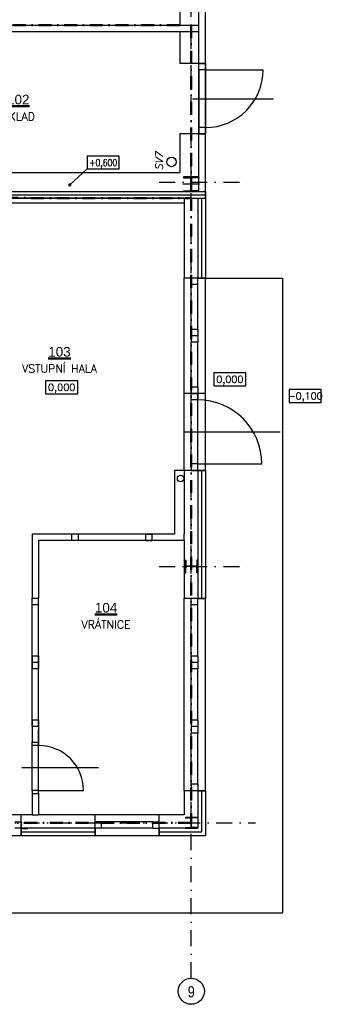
# Model space of a CAD drawing. Header units: millimetres. Extents: x 6435372 to 7248404, y 1559872 to 1886246.
# Tile 9 of 208: x 6561148 to 6565850, y 1758324 to 1773692. Entities that reach past the tile are written whole.
import ezdxf
from ezdxf.enums import TextEntityAlignment as Align

# ---------------------------------------------------------------- set-up
doc = ezdxf.new("R2010")
doc.units = ezdxf.units.MM
doc.linetypes.add('DASHDOT', pattern=[1, 0.5, -0.25, 0, -0.25])
doc.linetypes.add('ČERCHOVANÁ', pattern=[1, 0.5, -0.25, 0, -0.25])
for name, color, linetype, lineweight in [('CKPOPISM', 8, 'Continuous', 50), ('CKPOPISM_POPIS', 8, 'Continuous', 25), ('požární úseky', 21, 'ČERCHOVANÁ', 50)]:
    doc.layers.add(name, color=color, linetype=linetype, lineweight=lineweight)
doc.layers.add('matrice DPS', color=122, linetype='Continuous')
doc.styles.add('ARIAL', font='arial.ttf')
doc.styles.add('KURZIVA', font='italic__.ttf')
doc.styles.get("Standard").update_dxf_attribs({"font": 'romans.shx'})
doc.linetypes.add('IZOLACE_POLYSTYREN_EXPANDOVANY', pattern='A,1,[224,CADKON.SHX,S=0.01,R=0,X=-0.5,Y=-1.74],-2', length=3)
doc.linetypes.add('IZOLACE_POLYSTYREN_PENOVY', pattern='A,0.001,[228,CADKON.SHX,S=0.1,R=0,X=0,Y=0],-2', length=2.001)
doc.dimstyles.new('CADKON', dxfattribs={"dimscale": 100, "dimtxt": 2.2, "dimasz": 2.5, "dimexe": 1.8, "dimexo": 5, "dimgap": 0.6, "dimtad": 1, "dimrnd": 1, "dimtxsty": 'Standard', "dimblk1": 'OBLIQUE', "dimblk2": 'OBLIQUE', "dimsah": 1, "dimcen": 2.5, "dimadec": 1, "dimazin": 2, "dimtfac": 1, "dimtdec": 4, "dimtix": 1, "dimtmove": 2, "dimatfit": 3, "dimldrblk": 'OPEN30', "dimfxl": 5, "dimfxlon": 1, "dimtolj": 1, "dimarcsym": 0})

# ---------------------------------------------------------------- blocks, each defined once
blk = doc.blocks.new('CK_S_EXT_HEAHEA240')
for p, q in [((-120, 115), (120, 115)), ((-120, 115), (-120, 103)), ((-120, 103), (-24.75, 103)), ((-3.75, -82), (-3.75, 82)), ((3.75, -82), (3.75, 82)), ((120, 103), (24.75, 103)), ((120, 115), (120, 103)), ((-120, -115), (-120, -103)), ((-120, -103), (-24.75, -103)), ((-120, -115), (120, -115)), ((120, -103), (24.75, -103)), ((120, -115), (120, -103))]:
    blk.add_line(p, q)
for centre, start, end in [((-24.75, 82), 0, 90), ((24.75, 82), 90, 180), ((-24.75, -82), 270, 0), ((24.75, -82), 180, 270)]:
    blk.add_arc(centre, 21, start, end)
blk = doc.blocks.new('CK_S_EXT_HEAHEA200')
for p, q in [((-100, 95), (100, 95)), ((-100, 95), (-100, 85)), ((-100, 85), (-21.25, 85)), ((-3.25, -67), (-3.25, 67)), ((3.25, -67), (3.25, 67)), ((100, 85), (21.25, 85)), ((100, 95), (100, 85)), ((-100, -95), (-100, -85)), ((-100, -85), (-21.25, -85)), ((-100, -95), (100, -95)), ((100, -85), (21.25, -85)), ((100, -95), (100, -85))]:
    blk.add_line(p, q)
for centre, start, end in [((-21.25, 67), 0, 90), ((21.25, 67), 90, 180), ((-21.25, -67), 270, 0), ((21.25, -67), 180, 270)]:
    blk.add_arc(centre, 18, start, end)
blk = doc.blocks.new('CK_S_EXT_HEAHEA180')
for p, q in [((-90, 85.5), (90, 85.5)), ((-90, 85.5), (-90, 76)), ((-90, 76), (-18, 76)), ((-3, -61), (-3, 61)), ((3, -61), (3, 61)), ((90, 76), (18, 76)), ((90, 85.5), (90, 76)), ((-90, -85.5), (-90, -76)), ((-90, -76), (-18, -76)), ((-90, -85.5), (90, -85.5)), ((90, -76), (18, -76)), ((90, -85.5), (90, -76))]:
    blk.add_line(p, q)
for centre, start, end in [((-18, 61), 0, 90), ((18, 61), 90, 180), ((-18, -61), 270, 0), ((18, -61), 180, 270)]:
    blk.add_arc(centre, 15, start, end)
blk = doc.blocks.new('CKBL2112015091058', base_point=(102208, 60893))
blk = doc.blocks.new('CKBL2112015091548', base_point=(101049, 65429))
blk = doc.blocks.new('CKBL2112615105543', base_point=(101423, 69100))
blk = doc.blocks.new('_Oblique')
at = {"color": 0, "lineweight": -2}
blk.add_line((-0.5, -0.5), (0.5, 0.5), dxfattribs=at)
blk = doc.blocks.new('*U1021')
at = {"color": 0, "linetype": 'ByBlock', "lineweight": -2}
blk.add_lwpolyline([(-5, -2), (5, -2), (5, 2), (-5, 2), (-5, -2)], dxfattribs=at)
blk = doc.blocks.new('*U1026')
at = {"color": 0, "linetype": 'ByBlock', "lineweight": -2}
blk.add_lwpolyline([(-5, -2), (5, -2), (5, 2), (-5, 2), (-5, -2)], dxfattribs=at)
blk = doc.blocks.new('*U1027')
at = {"color": 0, "linetype": 'ByBlock', "lineweight": -2}
blk.add_lwpolyline([(-5, -2), (5, -2), (5, 2), (-5, 2), (-5, -2)], dxfattribs=at)
blk = doc.blocks.new('*U1025')
at = {"color": 0, "linetype": 'ByBlock', "lineweight": -2}
blk.add_lwpolyline([(-5, -2), (5, -2), (5, 2), (-5, 2), (-5, -2)], dxfattribs=at)

msp = doc.modelspace()

# ---------------------------------------------------------------- linework, layer by layer
at = {"layer": 'matrice DPS', "linetype": 'DASHDOT', "ltscale": 500}
for p, q in [((6563823.2, 1758731.7), (6563823.2, 1794158)), ((6563323.2, 1771158), (6564823.2, 1771158)), ((6563323.2, 1765158), (6564823.2, 1765158)), ((6543205.4, 1761158), (6564823.2, 1761158))]:
    msp.add_line(p, q, dxfattribs=at)
at = {"layer": 'matrice DPS', "ltscale": 500}
for p, q in [((6563943.2, 1773608), (6563943.2, 1793308)), ((6564043.2, 1773008), (6564043.2, 1793408)), ((6563643.2, 1793008), (6563643.2, 1773608)), ((6559843.2, 1773608), (6563943.2, 1773608)), ((6559943.2, 1773508), (6563943.2, 1773508)), ((6563643.2, 1773508), (6563643.2, 1773008)), ((6563943.2, 1773508), (6563943.2, 1773608)), ((6563943.2, 1773008), (6563943.2, 1773508)), ((6563943.2, 1773008), (6563643.2, 1773008)), ((6563943.2, 1771908), (6563943.2, 1773008)), ((6564043.2, 1773008), (6563943.2, 1773008)), ((6563943.2, 1772908), (6563943.2, 1773008)), ((6563943.2, 1773008), (6564043.2, 1773008)), ((6564043.2, 1773008), (6564043.2, 1771908)), ((6564043.2, 1771908), (6564043.2, 1773008)), ((6564043.2, 1773008), (6564043.2, 1772908)), ((6564043.2, 1772908), (6563943.2, 1772908)), ((6563943.2, 1772908), (6563943.2, 1772008)), ((6564043.2, 1772908), (6564943.2, 1772908)), ((6564043.2, 1772908), (6564043.2, 1772008)), ((6563843.2, 1772458), (6565107.2, 1772458)), ((6563943.2, 1772008), (6563943.2, 1771908)), ((6564043.2, 1772008), (6563943.2, 1772008)), ((6564043.2, 1771908), (6564043.2, 1772008)), ((6563943.2, 1771908), (6563643.2, 1771908)), ((6563643.2, 1771908), (6563643.2, 1771308)), ((6563943.2, 1771008), (6563943.2, 1771908)), ((6564043.2, 1771908), (6563943.2, 1771908)), ((6563943.2, 1771908), (6564043.2, 1771908)), ((6564043.2, 1770908), (6564043.2, 1771908)), ((6559943.2, 1771308), (6563643.2, 1771308)), ((6563823.2, 1771248), (6563823.2, 1770998)), ((6559718.2, 1771008), (6564043.2, 1771008)), ((6559943.2, 1771008), (6563943.2, 1771008)), ((6563953.2, 1771123), (6563693.2, 1771123)), ((6563943.2, 1771008), (6564043.2, 1771008)), ((6564043.2, 1771008), (6564043.2, 1770908)), ((6559718.2, 1770908), (6564043.2, 1770908)), ((6563713.2, 1770908), (6559843.2, 1770908)), ((6563713.2, 1770908), (6563713.2, 1769658)), ((6563713.2, 1770908), (6563713.2, 1770833)), ((6563713.2, 1770908), (6564043.2, 1770908)), ((6563923.2, 1770908), (6563923.2, 1769658)), ((6563923.2, 1770908), (6564043.2, 1770908)), ((6564043.2, 1770908), (6564043.2, 1769658)), ((6559943.2, 1770833), (6563713.2, 1770833)), ((6563713.2, 1767858), (6563713.2, 1769658)), ((6564043.2, 1769658), (6563713.2, 1769658)), ((6563823.2, 1769558), (6563823.2, 1769658)), ((6563923.2, 1769658), (6563823.2, 1769658)), ((6563923.2, 1769558), (6563923.2, 1769658)), ((6563923.2, 1769658), (6564043.2, 1769658)), ((6564043.2, 1767858), (6564043.2, 1769658)), ((6564043.2, 1769658), (6565243.2, 1769658)), ((6565243.2, 1769658), (6565243.2, 1759752.5)), ((6563823.2, 1768858), (6563823.2, 1769558)), ((6563923.2, 1769558), (6563823.2, 1769558)), ((6563923.2, 1768858), (6563923.2, 1769558)), ((6563923.2, 1768858), (6563823.2, 1768858)), ((6563823.2, 1768858), (6563823.2, 1768758)), ((6563923.2, 1768858), (6563923.2, 1768758)), ((6563923.2, 1768758), (6563823.2, 1768758)), ((6563823.2, 1768758), (6563823.2, 1768658)), ((6563923.2, 1768758), (6563923.2, 1768658)), ((6563823.2, 1767958), (6563823.2, 1768658)), ((6563923.2, 1768658), (6563823.2, 1768658)), ((6563923.2, 1767958), (6563923.2, 1768658)), ((6563923.2, 1767958), (6563823.2, 1767958)), ((6563823.2, 1767958), (6563823.2, 1767858)), ((6563923.2, 1767958), (6563923.2, 1767858)), ((6563713.2, 1766658), (6563713.2, 1767858)), ((6564043.2, 1767858), (6563713.2, 1767858)), ((6564043.2, 1767858), (6563713.2, 1767858)), ((6563823.2, 1767758), (6563823.2, 1767858)), ((6563823.2, 1767858), (6563923.2, 1767858)), ((6563923.2, 1767858), (6563823.2, 1767858)), ((6563923.2, 1766658), (6563923.2, 1767858)), ((6563923.2, 1767858), (6563923.2, 1767758)), ((6564043.2, 1766658), (6564043.2, 1767858)), ((6563923.2, 1767758), (6563823.2, 1767758)), ((6563823.2, 1766758), (6563823.2, 1767758)), ((6563923.2, 1766758), (6563923.2, 1767758)), ((6563709.2, 1767258), (6565209.2, 1767258)), ((6563923.2, 1766758), (6563823.2, 1766758)), ((6563823.2, 1766758), (6563823.2, 1766658)), ((6563923.2, 1766658), (6563923.2, 1766758)), ((6563923.2, 1766758), (6564923.2, 1766758)), ((6563713.2, 1766658), (6563563.2, 1766658)), ((6563563.2, 1766658), (6563563.2, 1765663)), ((6564043.2, 1766658), (6563713.2, 1766658)), ((6563713.2, 1766658), (6563713.2, 1765663)), ((6563823.2, 1766658), (6563923.2, 1766658)), ((6563923.2, 1766658), (6563923.2, 1764658)), ((6563923.2, 1766658), (6564043.2, 1766658)), ((6564043.2, 1766658), (6564043.2, 1764658)), ((6561343.2, 1765663), (6561343.2, 1764663)), ((6561963.2, 1765663), (6561343.2, 1765663)), ((6563213.2, 1765663), (6561963.2, 1765663)), ((6561963.2, 1765563), (6561963.2, 1765663)), ((6562063.2, 1765663), (6561963.2, 1765663)), ((6561963.2, 1765563), (6561963.2, 1765663)), ((6563113.2, 1765663), (6562063.2, 1765663)), ((6562063.2, 1765563), (6562063.2, 1765663)), ((6563113.2, 1765563), (6563113.2, 1765663)), ((6563113.2, 1765663), (6563213.2, 1765663)), ((6563213.2, 1765563), (6563213.2, 1765663)), ((6563213.2, 1765563), (6563213.2, 1765663)), ((6563563.2, 1765663), (6563213.2, 1765663)), ((6563713.2, 1765563), (6563713.2, 1765663)), ((6561443.2, 1765563), (6561443.2, 1764663)), ((6561963.2, 1765563), (6561443.2, 1765563)), ((6563213.2, 1765563), (6561963.2, 1765563)), ((6562063.2, 1765563), (6561963.2, 1765563)), ((6563113.2, 1765563), (6562063.2, 1765563)), ((6563113.2, 1765563), (6563213.2, 1765563)), ((6563713.2, 1765563), (6563213.2, 1765563)), ((6563713.2, 1765563), (6563713.2, 1764658)), ((6563823.2, 1765048), (6563823.2, 1765268)), ((6563928.2, 1765158), (6563718.2, 1765158)), ((6561343.2, 1764663), (6561443.2, 1764663)), ((6561343.2, 1762663), (6561343.2, 1764663)), ((6561343.2, 1764563), (6561343.2, 1764663)), ((6561343.2, 1764663), (6561443.2, 1764663)), ((6561343.2, 1763763), (6561343.2, 1764563)), ((6561343.2, 1764563), (6561443.2, 1764563)), ((6561443.2, 1762663), (6561443.2, 1764663)), ((6561443.2, 1764563), (6561443.2, 1764663)), ((6561443.2, 1763763), (6561443.2, 1764563)), ((6563713.2, 1761658), (6563713.2, 1764658)), ((6564043.2, 1764658), (6563713.2, 1764658)), ((6563823.2, 1764558), (6563823.2, 1764658)), ((6563923.2, 1764658), (6563823.2, 1764658)), ((6563823.2, 1763758), (6563823.2, 1764558)), ((6563923.2, 1764558), (6563823.2, 1764558)), ((6563923.2, 1764558), (6563923.2, 1764658)), ((6563923.2, 1764658), (6564043.2, 1764658)), ((6563923.2, 1763758), (6563923.2, 1764558)), ((6564043.2, 1761658), (6564043.2, 1764658)), ((6561343.2, 1763763), (6561443.2, 1763763)), ((6561343.2, 1763763), (6561343.2, 1763663)), ((6561343.2, 1763663), (6561443.2, 1763663)), ((6561343.2, 1763663), (6561343.2, 1763563)), ((6561443.2, 1763763), (6561443.2, 1763663)), ((6561443.2, 1763663), (6561443.2, 1763563)), ((6563923.2, 1763758), (6563823.2, 1763758)), ((6563823.2, 1763758), (6563823.2, 1763658)), ((6563923.2, 1763658), (6563823.2, 1763658)), ((6563823.2, 1763658), (6563823.2, 1763558)), ((6563923.2, 1763758), (6563923.2, 1763658)), ((6563923.2, 1763658), (6563923.2, 1763558)), ((6561343.2, 1763563), (6561443.2, 1763563)), ((6561343.2, 1762763), (6561343.2, 1763563)), ((6561443.2, 1762763), (6561443.2, 1763563)), ((6563823.2, 1762758), (6563823.2, 1763558)), ((6563923.2, 1763558), (6563823.2, 1763558)), ((6563923.2, 1762758), (6563923.2, 1763558)), ((6561343.2, 1762763), (6561443.2, 1762763)), ((6561343.2, 1762763), (6561343.2, 1762663)), ((6561443.2, 1762763), (6561443.2, 1762663)), ((6563923.2, 1762758), (6563823.2, 1762758)), ((6563823.2, 1762758), (6563823.2, 1762658)), ((6563923.2, 1762758), (6563923.2, 1762658)), ((6561343.2, 1762663), (6561343.2, 1762413)), ((6561343.2, 1762663), (6561443.2, 1762663)), ((6561343.2, 1762663), (6561443.2, 1762663)), ((6561443.2, 1762663), (6561443.2, 1762413)), ((6561443.2, 1761813), (6561443.2, 1762613)), ((6563923.2, 1762658), (6563823.2, 1762658)), ((6563823.2, 1762658), (6563823.2, 1762558)), ((6563823.2, 1761758), (6563823.2, 1762558)), ((6563923.2, 1762558), (6563823.2, 1762558)), ((6563923.2, 1762658), (6563923.2, 1762558)), ((6563923.2, 1761758), (6563923.2, 1762558)), ((6561343.2, 1762413), (6561443.2, 1762413)), ((6561343.2, 1762363), (6561343.2, 1762413)), ((6561343.2, 1762413), (6561443.2, 1762413)), ((6561443.2, 1762413), (6561443.2, 1762363)), ((6561343.2, 1761663), (6561343.2, 1762363)), ((6561443.2, 1762363), (6561343.2, 1762363)), ((6561443.2, 1761663), (6561443.2, 1762363)), ((6562379.2, 1762013), (6561179.2, 1762013)), ((6561443.2, 1761663), (6561343.2, 1761663)), ((6561343.2, 1761663), (6561343.2, 1761613)), ((6561443.2, 1761613), (6561443.2, 1761663)), ((6561443.2, 1761663), (6562143.2, 1761663)), ((6563713.2, 1761658), (6563713.2, 1761282.5)), ((6564043.2, 1761658), (6563713.2, 1761658)), ((6563923.2, 1761758), (6563823.2, 1761758)), ((6563823.2, 1761758), (6563823.2, 1761658)), ((6563923.2, 1761658), (6563823.2, 1761658)), ((6563923.2, 1761758), (6563923.2, 1761658)), ((6563923.2, 1761658), (6563923.2, 1761072.5)), ((6563923.2, 1761658), (6564043.2, 1761658)), ((6564043.2, 1761658), (6564043.2, 1760952.5)), ((6561343.2, 1761613), (6561443.2, 1761613)), ((6561343.2, 1761613), (6561443.2, 1761613)), ((6561343.2, 1761613), (6561343.2, 1761282.5)), ((6561443.2, 1761613), (6561443.2, 1761282.5)), ((6561173.2, 1761282.5), (6560173.2, 1761282.5)), ((6561073.2, 1761172.5), (6561173.2, 1761172.5)), ((6561173.2, 1760952.5), (6561173.2, 1761282.5)), ((6561343.2, 1761282.5), (6561173.2, 1761282.5)), ((6561173.2, 1761172.5), (6561173.2, 1761072.5)), ((6561343.2, 1761282.5), (6561443.2, 1761282.5)), ((6562323.2, 1761282.5), (6561443.2, 1761282.5)), ((6563323.2, 1761282.5), (6562323.2, 1761282.5)), ((6562323.2, 1760952.5), (6562323.2, 1761282.5)), ((6562423.2, 1761172.5), (6562323.2, 1761172.5)), ((6562323.2, 1761072.5), (6562323.2, 1761172.5)), ((6563223.2, 1761172.5), (6562423.2, 1761172.5)), ((6562423.2, 1761072.5), (6562423.2, 1761172.5)), ((6563223.2, 1761072.5), (6563223.2, 1761172.5)), ((6563223.2, 1761172.5), (6563323.2, 1761172.5)), ((6563713.2, 1761282.5), (6563323.2, 1761282.5)), ((6563323.2, 1760952.5), (6563323.2, 1761282.5)), ((6563323.2, 1761072.5), (6563323.2, 1761172.5)), ((6563823.2, 1761062.5), (6563823.2, 1761253.5)), ((6561173.2, 1761072.5), (6561073.2, 1761072.5)), ((6562323.2, 1761072.5), (6561173.2, 1761072.5)), ((6561173.2, 1761072.5), (6561173.2, 1760952.5)), ((6561173.2, 1761067.5), (6561273.2, 1761067.5)), ((6562423.2, 1761072.5), (6562323.2, 1761072.5)), ((6562323.2, 1761072.5), (6562323.2, 1760952.5)), ((6563223.2, 1761072.5), (6562423.2, 1761072.5)), ((6563223.2, 1761072.5), (6563323.2, 1761072.5)), ((6563923.2, 1761072.5), (6563323.2, 1761072.5)), ((6563323.2, 1761072.5), (6563323.2, 1760952.5)), ((6563723.2, 1761158), (6563923.2, 1761158)), ((6561173.2, 1760952.5), (6560173.2, 1760952.5)), ((6562323.2, 1760952.5), (6561173.2, 1760952.5)), ((6563323.2, 1760952.5), (6562323.2, 1760952.5)), ((6564043.2, 1760952.5), (6563323.2, 1760952.5)), ((6558973.2, 1759752.5), (6565243.2, 1759752.5))]:
    msp.add_line(p, q, dxfattribs=at)
at = {"layer": 'matrice DPS', "linetype": 'IZOLACE_POLYSTYREN_PENOVY', "ltscale": 500}
msp.add_lwpolyline([(6559718.2, 1770958), (6564043.2, 1770958)], dxfattribs=at)
at = {"layer": 'matrice DPS', "linetype": 'IZOLACE_POLYSTYREN_EXPANDOVANY', "ltscale": 500}
for points in [[(6563983.2, 1770908), (6563983.2, 1769658)], [(6563983.2, 1766658), (6563983.2, 1764658)], [(6563983.2, 1761658), (6563983.2, 1761012.5), (6563323.2, 1761012.5)], [(6562323.2, 1761012.5), (6561173.2, 1761012.5)]]:
    msp.add_lwpolyline(points, dxfattribs=at)
at = {"layer": 'matrice DPS', "ltscale": 500}
for centre, radius in [((6563515.1, 1771472.5), 75), ((6563656.4, 1766530.8), 50)]:
    msp.add_circle(centre, radius, dxfattribs=at)
at = {"layer": 'matrice DPS'}
msp.add_circle((6563823.2, 1758527.8), 203.9, dxfattribs=at)
at = {"layer": 'matrice DPS', "ltscale": 500}
for centre, radius, start, end in [((6564043.2, 1772908), 900, 270, 0), ((6563923.2, 1766758), 1000, 0, 90), ((6561443.2, 1761663), 700, 0, 90)]:
    msp.add_arc(centre, radius, start, end, dxfattribs=at)
at = {"layer": 'požární úseky', "ltscale": 400}
for p, q in [((6559843.2, 1773608), (6563823.2, 1773608)), ((6563823.2, 1773608), (6563823.2, 1770908)), ((6547323.2, 1770913), (6563823.2, 1770908)), ((6563823.2, 1770908), (6563820.2, 1761158)), ((6563820.2, 1761158), (6547323.2, 1761158))]:
    msp.add_line(p, q, dxfattribs=at)

# ---------------------------------------------------------------- block references
at = {"layer": 'matrice DPS', "ltscale": 500}
ref = msp.add_blockref('CKBL2112615105543', (6561125.8, 1772120.1), dxfattribs=dict(at, xscale=0.5, yscale=0.5, zscale=0.5))
ref.add_attrib('JMENO', 'SKLAD', dxfattribs={"layer": 'CKPOPISM_POPIS', "height": 125}).set_placement((6561125.8, 1772120.1), align=Align.CENTER)
ref.add_attrib('CISLO', '%%U102', dxfattribs={"layer": 'CKPOPISM', "height": 150, "style": 'ARIAL'}).set_placement((6561125.8, 1772370.1), align=Align.CENTER)
ref = msp.add_blockref('*U1021', (6562450.4, 1771462.2), dxfattribs=dict(at, xscale=50, yscale=50, zscale=50))
ref.add_attrib('Výška', '+0,600', dxfattribs={"layer": '0', "color": 0, "linetype": 'ByBlock', "lineweight": -2, "height": 110, "width": 0.8}).set_placement((6562450.4, 1771462.2), align=Align.MIDDLE_CENTER)
for name, p, rotation in [('CK_S_EXT_HEAHEA240', (6563823.2, 1771123), 180), ('CK_S_EXT_HEAHEA200', (6563823.2, 1765158), 90)]:
    msp.add_blockref(name, p, dxfattribs=dict(at, rotation=rotation))
ref = msp.add_blockref('CKBL2112015091548', (6561767.9, 1768183.3), dxfattribs=dict(at, xscale=0.5, yscale=0.5, zscale=0.5))
ref.add_attrib('JMENO', 'VSTUPNÍ HALA', dxfattribs={"layer": 'CKPOPISM_POPIS', "height": 125}).set_placement((6561767.9, 1768183.3), align=Align.CENTER)
ref.add_attrib('CISLO', '%%U103', dxfattribs={"layer": 'CKPOPISM', "height": 150, "style": 'ARIAL'}).set_placement((6561767.9, 1768433.3), align=Align.CENTER)
ref = msp.add_blockref('*U1027', (6564425.5, 1768078.1), dxfattribs=dict(at, xscale=50, yscale=50, zscale=50))
ref.add_attrib('Výška', '0,000', dxfattribs={"layer": '0', "color": 0, "linetype": 'ByBlock', "lineweight": -2, "height": 110}).set_placement((6564425.5, 1768078.1), align=Align.MIDDLE_CENTER)
ref = msp.add_blockref('*U1026', (6561802.8, 1767954.1), dxfattribs=dict(at, xscale=50, yscale=50, zscale=50))
ref.add_attrib('Výška', '0,000', dxfattribs={"layer": '0', "color": 0, "linetype": 'ByBlock', "lineweight": -2, "height": 110}).set_placement((6561802.8, 1767954.1), align=Align.MIDDLE_CENTER)
ref = msp.add_blockref('*U1025', (6565600.5, 1767818.1), dxfattribs=dict(at, xscale=50, yscale=50, zscale=50))
ref.add_attrib('Výška', '-0,100', dxfattribs={"layer": '0', "color": 0, "linetype": 'ByBlock', "lineweight": -2, "height": 110}).set_placement((6565600.5, 1767818.1), align=Align.MIDDLE_CENTER)
ref = msp.add_blockref('CKBL2112015091058', (6562495.2, 1764188.8), dxfattribs=dict(at, xscale=0.5, yscale=0.5, zscale=0.5))
ref.add_attrib('JMENO', 'VRÁTNICE', dxfattribs={"layer": 'CKPOPISM_POPIS', "height": 125}).set_placement((6562495.2, 1764188.8), align=Align.CENTER)
ref.add_attrib('CISLO', '%%U104', dxfattribs={"layer": 'CKPOPISM', "height": 150, "style": 'ARIAL'}).set_placement((6562495.2, 1764438.8), align=Align.CENTER)
msp.add_blockref('CK_S_EXT_HEAHEA180', (6563823.2, 1761158), dxfattribs=at)

# ---------------------------------------------------------------- texts
at = {"layer": 'matrice DPS', "ltscale": 500, "style": 'KURZIVA'}
msp.add_text('SV7', height=115, rotation=90, dxfattribs=at).set_placement((6563379.1, 1771337.1))
at = {"layer": 'matrice DPS', "style": 'ARIAL', "width": 0.8}
msp.add_text('9', height=175, dxfattribs=at).set_placement((6563823.2, 1758519.3), align=Align.MIDDLE)

# ---------------------------------------------------------------- leaders
at = {"layer": 'matrice DPS', "ltscale": 500}
msp.add_leader([(6561928.9, 1771113), (6562200.4, 1771362.2)], dimstyle='CADKON', override={"dimasz": 2, "dimldrblk": 'DotSmall'}, dxfattribs=at)

doc.saveas('drawing.dxf')
